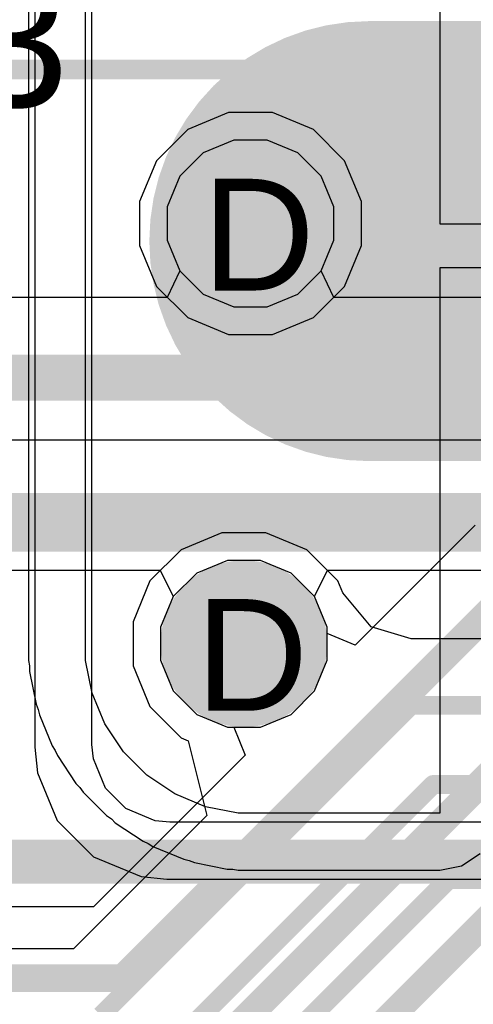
# Model space of a CAD drawing. Header units: inches. Extents: x -6 to 11.2, y -2.2 to 8.3.
# Tile 179 of 256: x 2.4095 to 2.4907, y 1.6658 to 1.842. Entities that reach past the tile are written whole.
import ezdxf

# ---------------------------------------------------------------- set-up
doc = ezdxf.new("R2010")
doc.units = ezdxf.units.IN
doc.header["$MEASUREMENT"] = 0
for name, color, linetype in [('Board Layer Stack Bottom Overlay', 54, 'Continuous'), ('Bottom Assembly', 56, 'Continuous'), ('Bottom Comp Body -Top13)-Comp Body -Bot14)', 56, 'Continuous'), ('Bottom Courtyard -Top15)-Courtyard -Bot16)', 56, 'Continuous'), ('Drill Drawing', 1, 'Continuous'), ('Layer  6- Inner', 156, 'Continuous'), ('Layer 1- Top', 1, 'Continuous'), ('Layer 2- GND', 16, 'Continuous'), ('Layer 3- Inner', 16, 'Continuous'), ('Layer 4- Inner', 76, 'Continuous'), ('Layer 5- Inner', 90, 'Continuous'), ('Layer 7- PWR', 76, 'Continuous'), ('Layer 8- Bottom', 5, 'Continuous'), ('Top Overlay', 2, 'Continuous'), ('Via Holes', 16, 'Continuous')]:
    doc.layers.add(name, color=color, linetype=linetype)
doc.styles.add('Arial', font='txt', dxfattribs={"height": 0.2})

# ---------------------------------------------------------------- blocks, each defined once
blk = doc.blocks.new('FP_IHLP_5050CE_FP_3_175_3_MFG_B_477')
at = {"layer": 'Board Layer Stack Bottom Overlay'}
blk.add_lwpolyline([(0.26732, -0.25394, 0.00787, 0.00787, 0), (0.26732, -0.1378, 0.00787, 0.00787, 0)], format="xyseb", dxfattribs=at)
blk.add_lwpolyline([(0.26535, -0.1378, 0.00394, 0.00394, 1), (0.26929, -0.1378, 0.00394, 0.00394, 1)], format="xyseb", close=True, dxfattribs=at)
at = {"layer": 'Bottom Assembly'}
blk.add_lwpolyline([(0.32677, -0.25787, 0.00787, 0.00787, 0), (0.32677, 0.25787, 0.00787, 0.00787, 0)], format="xyseb", dxfattribs=at)
at = {"layer": 'Bottom Comp Body -Top13)-Comp Body -Bot14)'}
blk.add_lwpolyline([(0.26732, -0.25394, 0.00787, 0.00787, 0), (0.26732, 0.25394, 0.00787, 0.00787, 0)], format="xyseb", dxfattribs=at)
at = {"layer": 'Bottom Courtyard -Top15)-Courtyard -Bot16)'}
blk.add_lwpolyline([(0.32677, -0.25787, 0.00787, 0.00787, 0), (0.32677, 0.25787, 0.00787, 0.00787, 0)], format="xyseb", dxfattribs=at)

msp = doc.modelspace()

# ---------------------------------------------------------------- hatches: boundary and pattern name
at = {"layer": 'Layer 1- Top'}
h = msp.add_hatch(color=7, dxfattribs=at)
edge = h.paths.add_edge_path()
edge.add_arc((2.45079, 1.80551), 0.00984, 0, 360)
h = msp.add_hatch(color=7, dxfattribs=at)
edge = h.paths.add_edge_path()
edge.add_arc((2.44961, 1.73032), 0.00984, 0, 360)
at = {"layer": 'Layer 2- GND'}
h = msp.add_hatch(color=7, dxfattribs=at)
edge = h.paths.add_edge_path()
edge.add_arc((2.45079, 1.80551), 0.01492, 0, 360)
h = msp.add_hatch(color=7, dxfattribs=at)
edge = h.paths.add_edge_path()
edge.add_arc((2.44961, 1.73032), 0.01492, 0, 360)
at = {"layer": 'Layer 4- Inner'}
h = msp.add_hatch(color=7, dxfattribs=at)
edge = h.paths.add_edge_path()
edge.add_arc((2.45079, 1.80551), 0.00984, 0, 360)
h = msp.add_hatch(color=7, dxfattribs=at)
edge = h.paths.add_edge_path()
edge.add_arc((2.44961, 1.73032), 0.00984, 0, 360)
at = {"layer": 'Layer 7- PWR'}
h = msp.add_hatch(color=7, dxfattribs=at)
edge = h.paths.add_edge_path()
edge.add_arc((2.45079, 1.80551), 0.01492, 0, 360)
h = msp.add_hatch(color=7, dxfattribs=at)
edge = h.paths.add_edge_path()
edge.add_arc((2.44961, 1.73032), 0.01492, 0, 360)
at = {"layer": 'Layer 8- Bottom'}
h = msp.add_hatch(color=7, dxfattribs=at)
edge = h.paths.add_edge_path()
edge.add_arc((2.45079, 1.80551), 0.00984, 0, 360)
h = msp.add_hatch(color=7, dxfattribs=at)
edge = h.paths.add_edge_path()
edge.add_arc((2.44961, 1.73032), 0.00984, 0, 360)
at = {"layer": 'Via Holes'}
h = msp.add_hatch(color=7, dxfattribs=at)
edge = h.paths.add_edge_path()
edge.add_arc((2.45079, 1.80551), 0.00492, 0, 360)
h = msp.add_hatch(color=7, dxfattribs=at)
edge = h.paths.add_edge_path()
edge.add_arc((2.44961, 1.73032), 0.00492, 0, 360)

# ---------------------------------------------------------------- linework, layer by layer
at = {"layer": 'Layer  6- Inner'}
for p, q in [((2.44782, 1.82043), (2.44234, 1.81816)), ((2.45376, 1.82043), (2.44782, 1.82043)), ((2.45924, 1.81816), (2.45376, 1.82043)), ((2.44234, 1.81816), (2.43814, 1.81396)), ((2.46344, 1.81396), (2.45924, 1.81816)), ((2.43814, 1.81396), (2.43587, 1.80848)), ((2.46571, 1.80848), (2.46344, 1.81396)), ((2.43587, 1.80848), (2.43587, 1.80254)), ((2.46571, 1.80254), (2.46571, 1.80848)), ((2.43587, 1.80254), (2.43814, 1.79706)), ((2.46344, 1.79706), (2.46571, 1.80254)), ((2.43814, 1.79706), (2.43585, 1.79227)), ((2.46572, 1.79227), (2.46344, 1.79706)), ((2.43585, 1.79227), (2.37986, 1.79227)), ((2.65023, 1.79227), (2.46572, 1.79227)), ((2.37986, 1.76678), (2.65551, 1.76678)), ((2.49099, 1.75153), (2.46953, 1.73007)), ((2.44664, 1.74524), (2.44115, 1.74296)), ((2.45257, 1.74524), (2.44664, 1.74524)), ((2.45806, 1.74296), (2.45257, 1.74524)), ((2.44115, 1.74296), (2.43696, 1.73877)), ((2.46226, 1.73877), (2.45806, 1.74296)), ((2.43696, 1.73877), (2.43469, 1.73328)), ((2.46453, 1.73328), (2.46226, 1.73877)), ((2.43469, 1.73328), (2.43469, 1.72735)), ((2.46453, 1.73214), (2.46453, 1.73328)), ((2.46953, 1.73007), (2.46453, 1.73214)), ((2.43469, 1.72735), (2.43696, 1.72186)), ((2.43696, 1.72186), (2.44115, 1.71767)), ((2.44115, 1.71767), (2.44664, 1.71539)), ((2.44664, 1.71539), (2.44778, 1.71539)), ((2.44778, 1.71539), (2.44985, 1.71039)), ((2.44985, 1.71039), (2.42267, 1.68322)), ((2.42267, 1.68322), (2.24698, 1.68322))]:
    msp.add_line(p, q, dxfattribs=at)
for points in [[(2.36732, 1.77953, 0.005, 0.005, 0), (2.65551, 1.77953, 0.005, 0.005, 0)], [(2.42795, 1.67047, 0.005, 0.005, 0), (2.5, 1.74252, 0.005, 0.005, 0)], [(2.4437, 1.65709, 0.005, 0.005, 0), (2.5126, 1.72598, 0.005, 0.005, 0)], [(2.45604, 1.64384, 0.005, 0.005, 0), (2.51929, 1.70709, 0.005, 0.005, 0)], [(1.45902, 1.67047, 0.005, 0.005, 0), (2.42795, 1.67047, 0.005, 0.005, 0)]]:
    msp.add_lwpolyline(points, format="xyseb", dxfattribs=at)
msp.add_lwpolyline([(2.4267, 1.67047, 0.0025, 0.0025, 1), (2.4292, 1.67047, 0.0025, 0.0025, 1)], format="xyseb", close=True, dxfattribs=at)
msp.add_lwpolyline([(2.4267, 1.67047, 0.0025, 0.0025, 1), (2.4292, 1.67047, 0.0025, 0.0025, 1)], format="xyseb", close=True, dxfattribs=at)
at = {"layer": 'Layer 1- Top'}
for p, q in [((2.44684, 1.82535), (2.43955, 1.82233)), ((2.45473, 1.82535), (2.44684, 1.82535)), ((2.46203, 1.82233), (2.45473, 1.82535)), ((2.43955, 1.82233), (2.43397, 1.81675)), ((2.46761, 1.81675), (2.46203, 1.82233)), ((2.43397, 1.81675), (2.43094, 1.80946)), ((2.47063, 1.80946), (2.46761, 1.81675)), ((2.43094, 1.80946), (2.43094, 1.80156)), ((2.47063, 1.80156), (2.47063, 1.80946)), ((2.43094, 1.80156), (2.43397, 1.79427)), ((2.46761, 1.79427), (2.47063, 1.80156)), ((2.43397, 1.79427), (2.43955, 1.78869)), ((2.46203, 1.78869), (2.46761, 1.79427)), ((2.43955, 1.78869), (2.44684, 1.78567)), ((2.45473, 1.78567), (2.46203, 1.78869)), ((2.44684, 1.78567), (2.45473, 1.78567)), ((2.44566, 1.75016), (2.43837, 1.74714)), ((2.45355, 1.75016), (2.44566, 1.75016)), ((2.46085, 1.74714), (2.45355, 1.75016)), ((2.43837, 1.74714), (2.43278, 1.74155)), ((2.46643, 1.74155), (2.46085, 1.74714)), ((2.43278, 1.74155), (2.42976, 1.73426)), ((2.46732, 1.7394), (2.46643, 1.74155)), ((2.47239, 1.73337), (2.46732, 1.7394)), ((2.42976, 1.73426), (2.42976, 1.72637)), ((2.47953, 1.73121), (2.47239, 1.73337)), ((2.60709, 1.73121), (2.47953, 1.73121)), ((2.42976, 1.72637), (2.43278, 1.71908)), ((2.43278, 1.71908), (2.43837, 1.71349)), ((2.43837, 1.71349), (2.43964, 1.71297)), ((2.43964, 1.71297), (2.44294, 1.69956)), ((2.44294, 1.69956), (2.41908, 1.6757)), ((2.41908, 1.6757), (2.23071, 1.6757))]:
    msp.add_line(p, q, dxfattribs=at)
for points in [[(2.42402, 1.66378, 0.00339, 0.00339, 0), (2.47953, 1.71929, 0.00339, 0.00339, 0)], [(2.47953, 1.71929, 0.00339, 0.00339, 0), (2.60709, 1.71929, 0.00339, 0.00339, 0)], [(2.43008, 1.65173, 0.00339, 0.00339, 0), (2.48346, 1.70512, 0.00339, 0.00339, 0)], [(2.48346, 1.70512, 0.00339, 0.00339, 0), (2.60354, 1.70512, 0.00339, 0.00339, 0)], [(2.44409, 1.64606, 0.00354, 0.00354, 0), (2.48622, 1.68819, 0.00354, 0.00354, 0)], [(2.48622, 1.68819, 0.00354, 0.00354, 0), (2.57677, 1.68819, 0.00354, 0.00354, 0)]]:
    msp.add_lwpolyline(points, format="xyseb", dxfattribs=at)
for points in [[(2.47868, 1.71929, 0.00169, 0.00169, 1), (2.48037, 1.71929, 0.00169, 0.00169, 1)], [(2.47868, 1.71929, 0.00169, 0.00169, 1), (2.48037, 1.71929, 0.00169, 0.00169, 1)], [(2.48262, 1.70512, 0.00169, 0.00169, 1), (2.48431, 1.70512, 0.00169, 0.00169, 1)], [(2.48262, 1.70512, 0.00169, 0.00169, 1), (2.48431, 1.70512, 0.00169, 0.00169, 1)], [(2.48533, 1.68819, 0.00177, 0.00177, 1), (2.48711, 1.68819, 0.00177, 0.00177, 1)], [(2.48533, 1.68819, 0.00177, 0.00177, 1), (2.48711, 1.68819, 0.00177, 0.00177, 1)]]:
    msp.add_lwpolyline(points, format="xyseb", close=True, dxfattribs=at)
at = {"layer": 'Layer 3- Inner'}
for p, q in [((1.9653, 1.74351), (2.43463, 1.74351)), ((2.43463, 1.74351), (2.43696, 1.73877)), ((2.46226, 1.73877), (2.46458, 1.74351)), ((2.46458, 1.74351), (2.74723, 1.74351)), ((2.43696, 1.73877), (2.43469, 1.73328)), ((2.46453, 1.73328), (2.46226, 1.73877)), ((2.43469, 1.73328), (2.43469, 1.72735)), ((2.46453, 1.72735), (2.46453, 1.73328)), ((2.43469, 1.72735), (2.43696, 1.72186)), ((2.46226, 1.72186), (2.46453, 1.72735)), ((2.43696, 1.72186), (2.44115, 1.71767)), ((2.45806, 1.71767), (2.46226, 1.72186)), ((2.44115, 1.71767), (2.44664, 1.71539)), ((2.45257, 1.71539), (2.45806, 1.71767)), ((2.44664, 1.71539), (2.45257, 1.71539))]:
    msp.add_line(p, q, dxfattribs=at)
for points in [[(1.7685, 1.83307, 0.00354, 0.00354, 0), (2.52795, 1.83307, 0.00354, 0.00354, 0)], [(2.40236, 1.77559, 0.00354, 0.00354, 0), (2.77598, 1.77559, 0.00354, 0.00354, 0)], [(1.96654, 1.75551, 0.00354, 0.00354, 0), (2.77913, 1.75551, 0.00354, 0.00354, 0)]]:
    msp.add_lwpolyline(points, format="xyseb", dxfattribs=at)
at = {"layer": 'Layer 4- Inner'}
for p, q in [((2.4122, 2.12126), (2.4122, 1.71181)), ((2.4224, 1.71231), (2.4224, 2.12101)), ((2.4122, 1.71181), (2.41266, 1.7072)), ((2.42266, 1.70971), (2.4224, 1.71231)), ((2.42483, 1.70446), (2.42266, 1.70971)), ((2.41266, 1.7072), (2.41619, 1.69869)), ((2.42848, 1.70081), (2.42483, 1.70446)), ((2.43372, 1.69864), (2.42848, 1.70081)), ((2.41619, 1.69869), (2.4227, 1.69217)), ((2.43633, 1.69838), (2.43372, 1.69864)), ((2.5374, 1.69838), (2.43633, 1.69838)), ((2.4227, 1.69217), (2.43122, 1.68864)), ((2.43122, 1.68864), (2.43583, 1.68819)), ((2.43583, 1.68819), (2.5374, 1.68819))]:
    msp.add_line(p, q, dxfattribs=at)
at = {"layer": 'Layer 5- Inner'}
for p, q in [((2.44782, 1.82043), (2.44234, 1.81816)), ((2.45376, 1.82043), (2.44782, 1.82043)), ((2.45924, 1.81816), (2.45376, 1.82043)), ((2.44234, 1.81816), (2.43814, 1.81396)), ((2.46344, 1.81396), (2.45924, 1.81816)), ((2.43814, 1.81396), (2.43587, 1.80848)), ((2.46571, 1.80848), (2.46344, 1.81396)), ((2.43587, 1.80848), (2.43587, 1.80254)), ((2.46571, 1.80254), (2.46571, 1.80848)), ((2.43587, 1.80254), (2.43814, 1.79706)), ((2.46344, 1.79706), (2.46571, 1.80254)), ((2.43814, 1.79706), (2.44234, 1.79286)), ((2.45924, 1.79286), (2.46344, 1.79706)), ((2.44234, 1.79286), (2.44782, 1.79059)), ((2.45376, 1.79059), (2.45924, 1.79286)), ((2.44782, 1.79059), (2.45376, 1.79059)), ((2.44664, 1.74524), (2.44115, 1.74296)), ((2.45257, 1.74524), (2.44664, 1.74524)), ((2.45806, 1.74296), (2.45257, 1.74524)), ((2.44115, 1.74296), (2.43696, 1.73877)), ((2.46226, 1.73877), (2.45806, 1.74296)), ((2.43696, 1.73877), (2.43469, 1.73328)), ((2.46453, 1.73328), (2.46226, 1.73877)), ((2.43469, 1.73328), (2.43469, 1.72735)), ((2.46453, 1.72735), (2.46453, 1.73328)), ((2.43469, 1.72735), (2.43696, 1.72186)), ((2.46226, 1.72186), (2.46453, 1.72735)), ((2.43696, 1.72186), (2.44115, 1.71767)), ((2.45806, 1.71767), (2.46226, 1.72186)), ((2.44115, 1.71767), (2.44664, 1.71539)), ((2.45257, 1.71539), (2.45806, 1.71767)), ((2.44664, 1.71539), (2.45257, 1.71539))]:
    msp.add_line(p, q, dxfattribs=at)
at = {"layer": 'Layer 8- Bottom'}
for p, q in [((2.41106, 1.97126), (2.41106, 1.73032)), ((2.42126, 1.73032), (2.42126, 1.97126)), ((2.48466, 1.90996), (2.48466, 1.80547)), ((2.48466, 1.80547), (2.58915, 1.80547)), ((2.59309, 1.7976), (2.48466, 1.7976)), ((2.48466, 1.7976), (2.48466, 1.7)), ((2.41106, 1.73032), (2.41106, 1.72733)), ((2.42126, 1.72733), (2.42126, 1.73032)), ((2.41106, 1.72733), (2.41126, 1.72634)), ((2.42242, 1.72147), (2.42126, 1.72733)), ((2.41126, 1.72634), (2.41126, 1.72534)), ((2.41126, 1.72534), (2.41242, 1.71948)), ((2.42471, 1.71596), (2.42242, 1.72147)), ((2.41242, 1.71948), (2.41281, 1.71856)), ((2.41281, 1.71856), (2.413, 1.71757)), ((2.413, 1.71757), (2.41529, 1.71205)), ((2.42803, 1.71099), (2.42471, 1.71596)), ((2.41529, 1.71205), (2.41585, 1.71122)), ((2.41585, 1.71122), (2.41623, 1.71029)), ((2.43225, 1.70677), (2.42803, 1.71099)), ((2.41623, 1.71029), (2.41955, 1.70533)), ((2.43722, 1.70345), (2.43225, 1.70677)), ((2.41955, 1.70533), (2.42026, 1.70462)), ((2.42026, 1.70462), (2.42082, 1.70378)), ((2.42082, 1.70378), (2.42504, 1.69956)), ((2.44273, 1.70116), (2.43722, 1.70345)), ((2.44859, 1.7), (2.44273, 1.70116)), ((2.42504, 1.69956), (2.42588, 1.699)), ((2.42588, 1.699), (2.42659, 1.69829)), ((2.48466, 1.7), (2.44859, 1.7)), ((2.42659, 1.69829), (2.43155, 1.69497)), ((2.43155, 1.69497), (2.43248, 1.69459)), ((2.43248, 1.69459), (2.43331, 1.69403)), ((2.43331, 1.69403), (2.43883, 1.69175)), ((2.43883, 1.69175), (2.43982, 1.69155)), ((2.43982, 1.69155), (2.44074, 1.69116)), ((2.48857, 1.69058), (2.49187, 1.69279)), ((2.44074, 1.69116), (2.4466, 1.69)), ((2.4466, 1.69), (2.4476, 1.69)), ((2.4476, 1.69), (2.44859, 1.6898)), ((2.44859, 1.6898), (2.48466, 1.6898)), ((2.48466, 1.6898), (2.48857, 1.69058))]:
    msp.add_line(p, q, dxfattribs=at)
msp.add_lwpolyline([(2.47205, 1.80236, 0.07874, 0.07874, 0), (2.58307, 1.80236, 0.07874, 0.07874, 0)], format="xyseb", dxfattribs=at)
msp.add_lwpolyline([(2.45236, 1.80236, 0.03937, 0.03937, 1), (2.49173, 1.80236, 0.03937, 0.03937, 1)], format="xyseb", close=True, dxfattribs=at)

# ---------------------------------------------------------------- block references
at = {"rotation": 270}
msp.add_blockref('FP_IHLP_5050CE_FP_3_175_3_MFG_B_477', (2.59309, 2.01807), dxfattribs=at)

# ---------------------------------------------------------------- texts
at = {"layer": 'Drill Drawing', "style": 'Arial'}
for p in [(2.44212, 1.79352), (2.44094, 1.71832)]:
    msp.add_text('D', height=0.02, dxfattribs=at).set_placement(p)
at = {"layer": 'Top Overlay', "style": 'Arial'}
msp.add_text('R303', height=0.023622, dxfattribs=at).set_placement((2.33938, 1.82638))

doc.saveas('drawing.dxf')
